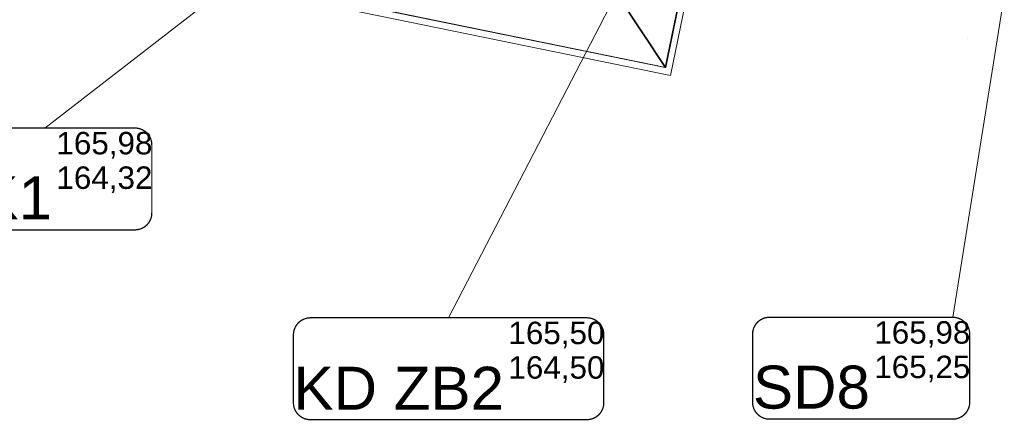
# Model space of a CAD drawing. Header units: millimetres. Extents: x 19047 to 276906, y -533553 to -451719.
# Tile 2 of 36: x 37470 to 59867, y -507509 to -498384. Entities that reach past the tile are written whole.
import ezdxf
from ezdxf.lldxf.tags import DXFTag

# ---------------------------------------------------------------- set-up
doc = ezdxf.new("R2010")
doc.units = ezdxf.units.MM
doc.header["$MEASUREMENT"] = 0
for name, color, linetype, lineweight in [('0_Nr_pióra__101', 7, 'Continuous', 5), ('PZT_Nr_pióra__41', 7, 'Continuous', 15), ('WOD-KAN zbiornik deszcz_Nr_pióra__41', 7, 'Continuous', 15)]:
    doc.layers.add(name, color=color, linetype=linetype, lineweight=lineweight)
doc.layers.add('_e_elektryka_Nr_pióra__218', color=7, linetype='Continuous', lineweight=15, true_color=0xd90005)
doc.layers.add('IS_Węzeł_sieci_kanalizacyjnej_-_opisy', color=7, linetype='Continuous')
doc.styles.add('GENERATED_STYLE_9', font='txt')
doc.linetypes.add('Przekreślana podwójnie kopia-000', pattern='A,0,[2,PAB PZT Rew_1 11_04_20251.Shx,S=9.920635,R=0,X=0,Y=0],-1250,0', length=1250)
tags = doc.linetypes.add('SOLID', pattern=[10, 10, 0]).pattern_tags.tags
tags[6:7] = [DXFTag(74, 4), DXFTag(75, 0), DXFTag(340, '0'), DXFTag(46, 0.0), DXFTag(50, 0.0), DXFTag(44, 0.0), DXFTag(45, 0.0)]
tags[4:5] = [DXFTag(74, 4), DXFTag(75, 0), DXFTag(340, '0'), DXFTag(46, 0.0), DXFTag(50, 0.0), DXFTag(44, 0.0), DXFTag(45, 0.0)]

# ---------------------------------------------------------------- blocks, each defined once
blk = doc.blocks.new('Etykieta_10', base_point=(32389, -713502))
at = {"layer": '0_Nr_pióra__101', "linetype": 'Continuous'}
for p, q in [((33229, -712058), (31549, -712058)), ((31549, -712058), (31549, -713499)), ((33229, -713499), (33229, -712058)), ((31549, -713499), (33229, -713499))]:
    blk.add_line(p, q, dxfattribs=at)
at = {"layer": '0_Nr_pióra__101', "insert": (33604, -712328), "char_height": 875, "attachment_point": 3, "style": 'GENERATED_STYLE_9'}
blk.add_mtext('\\A1;{\\pt0,101000;\\fArial Narrow|b1|i0|c238|p34;11. \\fArial Narrow|b1|i0|c238|p34;\\A1{\\H.66x;\\S^  ;}\\fArial Narrow|b1|i0|c238|p34;\\fArial Narrow|b1|i0|c238|p34;\\A1{\\H.66x;\\S^  ;}\\fArial Narrow|b1|i0|c238|p34;\\fArial Narrow|b1|i0|c238|p34;\\fArial Narrow|b1|i0|c238|p34;\\fArial Narrow|b1|i0|c238|p34;\\fArial Narrow|b1|i0|c238|p34;\\fArial Narrow|b1|i0|c238|p34;\\fArial Narrow|b1|i0|c238|p34;\\fArial Narrow|b1|i0|c238|p34;\\fArial Narrow|b1|i0|c238|p34;\\fArial Narrow|b1|i0|c238|p34;\\fArial Narrow|b1|i0|c238|p34;\\fArial Narrow|b1|i0|c238|p34;\\fArial Narrow|b1|i0|c238|p34;\\fArial Narrow|b1|i0|c238|p34;\\fArial Narrow|b1|i0|c238|p34;\\fArial Narrow|b1|i0|c238|p34;\\fArial Narrow|b1|i0|c238|p34;\\fArial Narrow|b1|i0|c238|p34;\\fArial Narrow|b1|i0|c238|p34;\\fArial Narrow|b1|i0|c238|p34;\\fArial Narrow|b1|i0|c238|p34;\\fArial Narrow|b1|i0|c238|p34;\\fArial Narrow|b1|i0|c238|p34;\\fArial Narrow|b1|i0|c238|p34;\\fArial Narrow|b1|i0|c238|p34;\\fArial Narrow|b1|i0|c238|p34;}', dxfattribs=at)

msp = doc.modelspace()

# ---------------------------------------------------------------- linework, layer by layer
at = {"layer": '_e_elektryka_Nr_pióra__218', "linetype": 'Continuous'}
msp.add_line((59029, -498804), (59029, -498804), dxfattribs=at)
at = {"layer": 'IS_Węzeł_sieci_kanalizacyjnej_-_opisy', "linetype": 'SOLID', "lineweight": 20, "ltscale": 10}
for p, q in [((38041, -500852), (53654, -488751)), ((47227, -505174), (53462, -493122)), ((58693, -505162), (60395, -494543))]:
    msp.add_line(p, q, dxfattribs=at)
at = {"layer": 'IS_Węzeł_sieci_kanalizacyjnej_-_opisy', "linetype": 'SOLID', "ltscale": 10}
for points in [[(35993, -503172, 30, 30, 0), (40090, -503172, 30, 30, 0.414214), (40476, -502785, 30, 30, 0), (40476, -501239, 30, 30, 0.414214), (40090, -500852, 30, 30, 0), (35993, -500852, 30, 30, 0.414214), (35606, -501239, 30, 30, 0), (35606, -502785, 30, 30, 0.414214), (35993, -503172, 30, 30, 0)], [(44083, -507494, 30, 30, 0), (50370, -507494, 30, 30, 0.414214), (50757, -507107, 30, 30, 0), (50757, -505561, 30, 30, 0.414214), (50370, -505174, 30, 30, 0), (44083, -505174, 30, 30, 0.414214), (43697, -505561, 30, 30, 0), (43697, -507107, 30, 30, 0.414214), (44083, -507494, 30, 30, 0)], [(54526, -507482, 30, 30, 0), (58693, -507482, 30, 30, 0.414214), (59080, -507095, 30, 30, 0), (59080, -505548, 30, 30, 0.414214), (58693, -505162, 30, 30, 0), (54526, -505162, 30, 30, 0.414214), (54140, -505548, 30, 30, 0), (54140, -507095, 30, 30, 0.414214), (54526, -507482, 30, 30, 0)]]:
    msp.add_lwpolyline(points, format="xyseb", dxfattribs=at)
at = {"layer": 'PZT_Nr_pióra__41', "linetype": 'Przekreślana podwójnie kopia-000', "flags": 128}
msp.add_lwpolyline([(44301, -489714), (42673, -497682), (52272, -499654), (54345, -489565), (44746, -487593), (44486, -488833)], dxfattribs=at)
at = {"layer": 'WOD-KAN zbiornik deszcz_Nr_pióra__41', "linetype": 'Continuous'}
for p, q in [((52156, -499477), (50599, -497116)), ((52165, -499473), (50609, -497111))]:
    msp.add_line(p, q, dxfattribs=at)
at = {"layer": 'WOD-KAN zbiornik deszcz_Nr_pióra__41', "linetype": 'Continuous', "flags": 128}
for points in [[(54168, -489682), (44862, -487770), (42850, -497566), (52156, -499477)], [(54177, -489677), (44872, -487766), (42860, -497561), (52165, -499473)]]:
    msp.add_lwpolyline(points, close=True, dxfattribs=at)

# ---------------------------------------------------------------- block references
at = {"linetype": 'Continuous'}
msp.add_blockref('Etykieta_10', (54371, -495678), dxfattribs=at)

# ---------------------------------------------------------------- texts
at = {"layer": 'IS_Węzeł_sieci_kanalizacyjnej_-_opisy', "linetype": 'SOLID', "ltscale": 10}
for s, insert, char_height, attachment_point in [('\\fArial|b0|i0;165,98', (38306, -501547), 511.2, 7), ('\\fArial|b0|i0;164,32', (38306, -501727), 511.2, 1), ('\\fArial|b0|i0;SK1', (38206, -502946), 979.2, 9), ('\\fArial|b0|i0;165,50', (48587, -505869), 511.2, 7), ('\\fArial|b0|i0;165,98', (56910, -505857), 511.2, 7), ('\\fArial|b0|i0;164,50', (48587, -506049), 511.2, 1), ('\\fArial|b0|i0;165,25', (56910, -506037), 511.2, 1), ('\\fArial|b0|i0;KD ZB2', (48487, -507268), 979.2, 9), ('\\fArial|b0|i0;SD8', (56810, -507256), 979.2, 9)]:
    msp.add_mtext(s, dxfattribs=dict(at, insert=insert, char_height=char_height, attachment_point=attachment_point))

doc.saveas('drawing.dxf')
